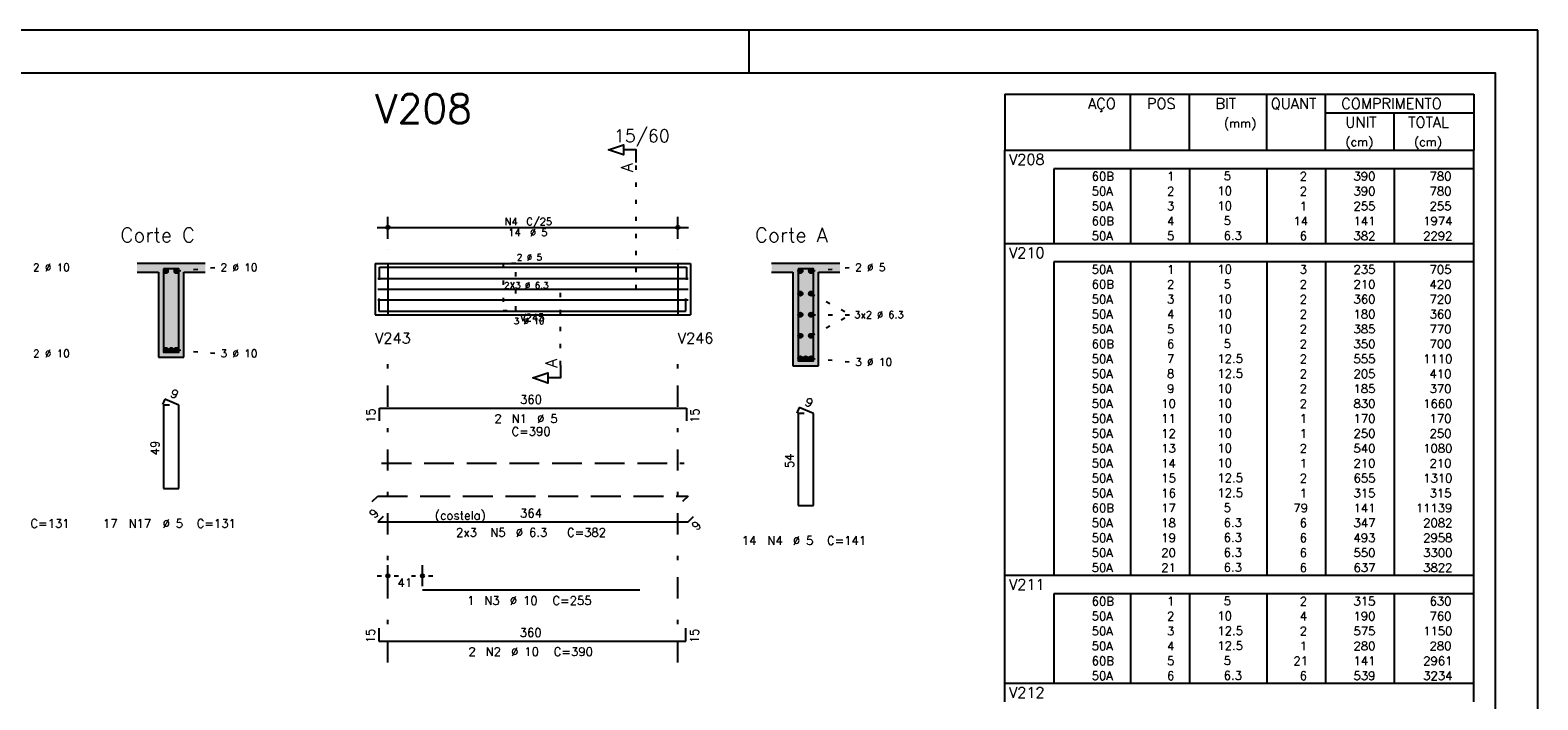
# Model space of a CAD drawing. Extents: x 0 to 84.1, y 0 to 59.4.
# Tile 6 of 6: x 48.7 to 84.1, y 43.7 to 59.4. Entities that reach past the tile are written whole.
import ezdxf

# ---------------------------------------------------------------- set-up
doc = ezdxf.new("R2010")
doc.units = 0
doc.header["$MEASUREMENT"] = 0
for name, pattern in [('ESTILO_TQS_0001', [1, 0.7, -0.3]), ('ESTILO_TQS_0002', [0.4, 0.1, -0.3]), ('ESTILO_TQS_0003', [1.5, 0.5, -0.4, 0.1, -0.5])]:
    doc.linetypes.add(name, pattern=pattern)
for name, color, linetype in [('1', 1, 'CONTINUOUS'), ('2', 2, 'CONTINUOUS'), ('4', 4, 'CONTINUOUS'), ('6', 6, 'CONTINUOUS'), ('7', 7, 'CONTINUOUS'), ('9', 9, 'CONTINUOUS')]:
    doc.layers.add(name, color=color, linetype=linetype)
doc.styles.get("Standard").update_dxf_attribs({"font": 'ROMANS.SHX'})

msp = doc.modelspace()

# ---------------------------------------------------------------- linework, layer by layer
at = {"layer": '1', "linetype": 'ESTILO_TQS_0002'}
for p, q in [((62.955, 53.32), (62.955, 56.29)), ((52.172, 53.745), (53.117, 53.83)), ((56.83, 53.92), (57.13, 53.92)), ((57.13, 53.92), (57.13, 52.72)), ((63.93, 53.92), (63.93, 52.72)), ((63.93, 53.92), (64.23, 53.92)), ((67.055, 53.745), (68, 53.83)), ((61.18, 51.535), (61.18, 53.32)), ((61.18, 53.32), (62.955, 53.32)), ((67.055, 53.215), (67.985, 52.72)), ((56.83, 52.72), (57.13, 52.72)), ((63.93, 52.72), (64.23, 52.72)), ((67.055, 52.225), (67.985, 52.72)), ((67.055, 52.72), (67.985, 52.72)), ((52.172, 51.895), (53.117, 51.81)), ((67.055, 51.695), (68, 51.61)), ((56.88, 46.59), (58.19, 46.59))]:
    msp.add_line(p, q, dxfattribs=at)
at = {"layer": '1', "linetype": 'ESTILO_TQS_0001'}
msp.add_line((56.98, 49.235), (64.08, 49.235), dxfattribs=at)
at = {"layer": '1', "linetype": 'ESTILO_TQS_0002'}
msp.add_lwpolyline([(59.83, 53.92), (59.83, 52.82), (60.13, 52.82), (60.13, 53.92), (59.83, 53.92)], dxfattribs=at)
at = {"layer": '1', "linetype": 'Continuous'}
for centre in [(51.922, 53.745), (52.172, 53.745), (66.805, 53.745), (67.055, 53.745), (66.805, 53.215), (67.055, 53.215), (66.805, 52.72), (67.055, 52.72), (66.805, 52.225), (67.055, 52.225), (51.922, 51.895), (52.047, 51.895), (52.172, 51.895), (66.805, 51.695), (66.93, 51.695), (67.055, 51.695)]:
    msp.add_circle(centre, 0.05, dxfattribs=at)
at = {"layer": '2', "linetype": 'Continuous'}
for p, q in [((84.1, 59.4), (0, 59.4)), ((65.6, 58.4), (65.6, 59.4)), ((84.1, 0), (84.1, 59.4)), ((71.6, 57.895), (71.6, 56.583)), ((71.6, 57.895), (82.6, 57.895)), ((74.55, 56.583), (74.55, 57.895)), ((75.93, 56.583), (75.93, 57.895)), ((77.74, 56.583), (77.74, 57.895)), ((79.12, 56.583), (79.12, 57.895)), ((82.6, 57.895), (82.6, 56.583)), ((79.12, 57.458), (82.6, 57.458)), ((80.73, 56.583), (80.73, 57.458)), ((71.6, 56.583), (82.6, 56.583)), ((71.6, 56.145), (71.6, 56.583)), ((71.6, 56.583), (82.6, 56.583)), ((82.6, 56.145), (82.6, 56.583)), ((71.6, 55.795), (71.6, 56.145)), ((82.6, 56.145), (72.75, 56.145)), ((72.75, 56.145), (72.75, 55.795)), ((74.55, 56.145), (74.55, 55.795)), ((75.93, 56.145), (75.93, 55.795)), ((77.74, 56.145), (77.74, 55.795)), ((79.12, 56.145), (79.12, 55.795)), ((80.73, 56.145), (80.73, 55.795)), ((82.6, 55.795), (82.6, 56.145)), ((71.6, 55.445), (71.6, 55.795)), ((72.75, 55.795), (72.75, 55.445)), ((74.55, 55.795), (74.55, 55.445)), ((75.93, 55.795), (75.93, 55.445)), ((77.74, 55.795), (77.74, 55.445)), ((79.12, 55.795), (79.12, 55.445)), ((80.73, 55.795), (80.73, 55.445)), ((82.6, 55.445), (82.6, 55.795)), ((71.6, 55.095), (71.6, 55.445)), ((72.75, 55.445), (72.75, 55.095)), ((74.55, 55.445), (74.55, 55.095)), ((75.93, 55.445), (75.93, 55.095)), ((77.74, 55.445), (77.74, 55.095)), ((79.12, 55.445), (79.12, 55.095)), ((80.73, 55.445), (80.73, 55.095)), ((82.6, 55.095), (82.6, 55.445)), ((57.13, 54.5), (57.13, 55.02)), ((63.93, 54.5), (63.93, 55.02)), ((71.6, 54.745), (71.6, 55.095)), ((72.75, 55.095), (72.75, 54.745)), ((74.55, 55.095), (74.55, 54.745)), ((75.93, 55.095), (75.93, 54.745)), ((77.74, 55.095), (77.74, 54.745)), ((79.12, 55.095), (79.12, 54.745)), ((80.73, 55.095), (80.73, 54.745)), ((82.6, 54.745), (82.6, 55.095)), ((56.88, 54.77), (64.18, 54.77)), ((71.6, 54.395), (71.6, 54.745)), ((72.75, 54.745), (72.75, 54.395)), ((74.55, 54.745), (74.55, 54.395)), ((75.93, 54.745), (75.93, 54.395)), ((77.74, 54.745), (77.74, 54.395)), ((79.12, 54.745), (79.12, 54.395)), ((80.73, 54.745), (80.73, 54.395)), ((82.6, 54.395), (82.6, 54.745)), ((57.13, 54.25), (57.13, 54.25)), ((63.93, 54.25), (63.93, 54.25)), ((71.6, 53.958), (71.6, 54.395)), ((71.6, 54.395), (82.6, 54.395)), ((82.6, 53.958), (82.6, 54.395)), ((52.847, 53.92), (51.247, 53.92)), ((56.83, 53.92), (56.83, 52.72)), ((56.83, 53.92), (56.83, 52.72)), ((56.83, 53.92), (56.83, 52.72)), ((56.83, 53.92), (57.13, 53.92)), ((57.13, 53.92), (63.93, 53.92)), ((57.13, 53.92), (57.13, 52.72)), ((63.93, 53.92), (63.93, 52.72)), ((63.93, 53.92), (63.93, 52.72)), ((63.93, 53.92), (64.23, 53.92)), ((64.23, 53.92), (64.23, 52.72)), ((64.23, 53.92), (64.23, 52.72)), ((67.73, 53.92), (66.13, 53.92)), ((71.6, 53.608), (71.6, 53.958)), ((82.6, 53.958), (72.75, 53.958)), ((72.75, 53.958), (72.75, 53.608)), ((74.55, 53.958), (74.55, 53.608)), ((75.93, 53.958), (75.93, 53.608)), ((77.74, 53.958), (77.74, 53.608)), ((79.12, 53.958), (79.12, 53.608)), ((80.73, 53.958), (80.73, 53.608)), ((82.6, 53.608), (82.6, 53.958)), ((51.247, 53.72), (51.747, 53.72)), ((51.747, 53.72), (51.747, 51.72)), ((52.347, 51.72), (52.347, 53.72)), ((52.347, 53.72), (52.847, 53.72)), ((66.13, 53.72), (66.63, 53.72)), ((66.63, 53.72), (66.63, 51.52)), ((67.23, 51.52), (67.23, 53.72)), ((67.23, 53.72), (67.73, 53.72)), ((71.6, 53.258), (71.6, 53.608)), ((72.75, 53.608), (72.75, 53.258)), ((74.55, 53.608), (74.55, 53.258)), ((75.93, 53.608), (75.93, 53.258)), ((77.74, 53.608), (77.74, 53.258)), ((79.12, 53.608), (79.12, 53.258)), ((80.73, 53.608), (80.73, 53.258)), ((82.6, 53.258), (82.6, 53.608)), ((71.6, 52.908), (71.6, 53.258)), ((72.75, 53.258), (72.75, 52.908)), ((74.55, 53.258), (74.55, 52.908)), ((75.93, 53.258), (75.93, 52.908)), ((77.74, 53.258), (77.74, 52.908)), ((79.12, 53.258), (79.12, 52.908)), ((80.73, 53.258), (80.73, 52.908)), ((82.6, 52.908), (82.6, 53.258)), ((56.83, 52.72), (57.13, 52.72)), ((57.13, 52.72), (63.93, 52.72)), ((63.93, 52.72), (64.23, 52.72)), ((71.6, 52.558), (71.6, 52.908)), ((72.75, 52.908), (72.75, 52.558)), ((74.55, 52.908), (74.55, 52.558)), ((75.93, 52.908), (75.93, 52.558)), ((77.74, 52.908), (77.74, 52.558)), ((79.12, 52.908), (79.12, 52.558)), ((80.73, 52.908), (80.73, 52.558)), ((82.6, 52.558), (82.6, 52.908)), ((71.6, 52.207), (71.6, 52.558)), ((72.75, 52.558), (72.75, 52.207)), ((74.55, 52.558), (74.55, 52.207)), ((75.93, 52.558), (75.93, 52.207)), ((77.74, 52.558), (77.74, 52.207)), ((79.12, 52.558), (79.12, 52.207)), ((80.73, 52.558), (80.73, 52.207)), ((82.6, 52.207), (82.6, 52.558)), ((71.6, 51.858), (71.6, 52.207)), ((72.75, 52.207), (72.75, 51.858)), ((74.55, 52.207), (74.55, 51.858)), ((75.93, 52.207), (75.93, 51.858)), ((77.74, 52.207), (77.74, 51.858)), ((79.12, 52.207), (79.12, 51.858)), ((80.73, 52.207), (80.73, 51.858)), ((82.6, 51.858), (82.6, 52.207)), ((51.747, 51.72), (52.347, 51.72)), ((71.6, 51.508), (71.6, 51.858)), ((72.75, 51.858), (72.75, 51.508)), ((74.55, 51.858), (74.55, 51.508)), ((75.93, 51.858), (75.93, 51.508)), ((77.74, 51.858), (77.74, 51.508)), ((79.12, 51.858), (79.12, 51.508)), ((80.73, 51.858), (80.73, 51.508)), ((82.6, 51.508), (82.6, 51.858)), ((66.63, 51.52), (67.23, 51.52)), ((71.6, 51.158), (71.6, 51.508)), ((72.75, 51.508), (72.75, 51.158)), ((74.55, 51.508), (74.55, 51.158)), ((75.93, 51.508), (75.93, 51.158)), ((77.74, 51.508), (77.74, 51.158)), ((79.12, 51.508), (79.12, 51.158)), ((80.73, 51.508), (80.73, 51.158)), ((82.6, 51.158), (82.6, 51.508)), ((71.6, 50.808), (71.6, 51.158)), ((72.75, 51.158), (72.75, 50.808)), ((74.55, 51.158), (74.55, 50.808)), ((75.93, 51.158), (75.93, 50.808)), ((77.74, 51.158), (77.74, 50.808)), ((79.12, 51.158), (79.12, 50.808)), ((80.73, 51.158), (80.73, 50.808)), ((82.6, 50.808), (82.6, 51.158)), ((71.6, 50.458), (71.6, 50.808)), ((72.75, 50.808), (72.75, 50.458)), ((74.55, 50.808), (74.55, 50.458)), ((75.93, 50.808), (75.93, 50.458)), ((77.74, 50.808), (77.74, 50.458)), ((79.12, 50.808), (79.12, 50.458)), ((80.73, 50.808), (80.73, 50.458)), ((82.6, 50.458), (82.6, 50.808)), ((71.6, 50.108), (71.6, 50.458)), ((72.75, 50.458), (72.75, 50.108)), ((74.55, 50.458), (74.55, 50.108)), ((75.93, 50.458), (75.93, 50.108)), ((77.74, 50.458), (77.74, 50.108)), ((79.12, 50.458), (79.12, 50.108)), ((80.73, 50.458), (80.73, 50.108)), ((82.6, 50.108), (82.6, 50.458)), ((71.6, 49.758), (71.6, 50.108)), ((72.75, 50.108), (72.75, 49.758)), ((74.55, 50.108), (74.55, 49.758)), ((75.93, 50.108), (75.93, 49.758)), ((77.74, 50.108), (77.74, 49.758)), ((79.12, 50.108), (79.12, 49.758)), ((80.73, 50.108), (80.73, 49.758)), ((82.6, 49.758), (82.6, 50.108)), ((71.6, 49.408), (71.6, 49.758)), ((72.75, 49.758), (72.75, 49.408)), ((74.55, 49.758), (74.55, 49.408)), ((75.93, 49.758), (75.93, 49.408)), ((77.74, 49.758), (77.74, 49.408)), ((79.12, 49.758), (79.12, 49.408)), ((80.73, 49.758), (80.73, 49.408)), ((82.6, 49.408), (82.6, 49.758)), ((71.6, 49.058), (71.6, 49.408)), ((72.75, 49.408), (72.75, 49.058)), ((74.55, 49.408), (74.55, 49.058)), ((75.93, 49.408), (75.93, 49.058)), ((77.74, 49.408), (77.74, 49.058)), ((79.12, 49.408), (79.12, 49.058)), ((80.73, 49.408), (80.73, 49.058)), ((82.6, 49.058), (82.6, 49.408)), ((71.6, 48.708), (71.6, 49.058)), ((72.75, 49.058), (72.75, 48.708)), ((74.55, 49.058), (74.55, 48.708)), ((75.93, 49.058), (75.93, 48.708)), ((77.74, 49.058), (77.74, 48.708)), ((79.12, 49.058), (79.12, 48.708)), ((80.73, 49.058), (80.73, 48.708)), ((82.6, 48.708), (82.6, 49.058)), ((71.6, 48.358), (71.6, 48.708)), ((72.75, 48.708), (72.75, 48.358)), ((74.55, 48.708), (74.55, 48.358)), ((75.93, 48.708), (75.93, 48.358)), ((77.74, 48.708), (77.74, 48.358)), ((79.12, 48.708), (79.12, 48.358)), ((80.73, 48.708), (80.73, 48.358)), ((82.6, 48.358), (82.6, 48.708)), ((71.6, 48.008), (71.6, 48.358)), ((72.75, 48.358), (72.75, 48.008)), ((74.55, 48.358), (74.55, 48.008)), ((75.93, 48.358), (75.93, 48.008)), ((77.74, 48.358), (77.74, 48.008)), ((79.12, 48.358), (79.12, 48.008)), ((80.73, 48.358), (80.73, 48.008)), ((82.6, 48.008), (82.6, 48.358)), ((71.6, 47.658), (71.6, 48.008)), ((72.75, 48.008), (72.75, 47.658)), ((74.55, 48.008), (74.55, 47.658)), ((75.93, 48.008), (75.93, 47.658)), ((77.74, 48.008), (77.74, 47.658)), ((79.12, 48.008), (79.12, 47.658)), ((80.73, 48.008), (80.73, 47.658)), ((82.6, 47.658), (82.6, 48.008)), ((71.6, 47.308), (71.6, 47.658)), ((72.75, 47.658), (72.75, 47.308)), ((74.55, 47.658), (74.55, 47.308)), ((75.93, 47.658), (75.93, 47.308)), ((77.74, 47.658), (77.74, 47.308)), ((79.12, 47.658), (79.12, 47.308)), ((80.73, 47.658), (80.73, 47.308)), ((82.6, 47.308), (82.6, 47.658)), ((71.6, 46.958), (71.6, 47.308)), ((72.75, 47.308), (72.75, 46.958)), ((74.55, 47.308), (74.55, 46.958)), ((75.93, 47.308), (75.93, 46.958)), ((77.74, 47.308), (77.74, 46.958)), ((79.12, 47.308), (79.12, 46.958)), ((80.73, 47.308), (80.73, 46.958)), ((82.6, 46.958), (82.6, 47.308)), ((57.13, 46.35), (57.13, 46.84)), ((57.94, 46.35), (57.94, 46.84)), ((71.6, 46.608), (71.6, 46.958)), ((72.75, 46.958), (72.75, 46.608)), ((74.55, 46.958), (74.55, 46.608)), ((75.93, 46.958), (75.93, 46.608)), ((77.74, 46.958), (77.74, 46.608)), ((79.12, 46.958), (79.12, 46.608)), ((80.73, 46.958), (80.73, 46.608)), ((82.6, 46.608), (82.6, 46.958)), ((71.6, 46.17), (71.6, 46.608)), ((71.6, 46.608), (82.6, 46.608)), ((82.6, 46.17), (82.6, 46.608)), ((57.13, 46.25), (57.13, 46.25)), ((57.94, 46.25), (57.94, 46.25)), ((71.6, 45.82), (71.6, 46.17)), ((82.6, 46.17), (72.75, 46.17)), ((72.75, 46.17), (72.75, 45.82)), ((74.55, 46.17), (74.55, 45.82)), ((75.93, 46.17), (75.93, 45.82)), ((77.74, 46.17), (77.74, 45.82)), ((79.12, 46.17), (79.12, 45.82)), ((80.73, 46.17), (80.73, 45.82)), ((82.6, 45.82), (82.6, 46.17)), ((71.6, 45.47), (71.6, 45.82)), ((72.75, 45.82), (72.75, 45.47)), ((74.55, 45.82), (74.55, 45.47)), ((75.93, 45.82), (75.93, 45.47)), ((77.74, 45.82), (77.74, 45.47)), ((79.12, 45.82), (79.12, 45.47)), ((80.73, 45.82), (80.73, 45.47)), ((82.6, 45.47), (82.6, 45.82)), ((71.6, 45.12), (71.6, 45.47)), ((72.75, 45.47), (72.75, 45.12)), ((74.55, 45.47), (74.55, 45.12)), ((75.93, 45.47), (75.93, 45.12)), ((77.74, 45.47), (77.74, 45.12)), ((79.12, 45.47), (79.12, 45.12)), ((80.73, 45.47), (80.73, 45.12)), ((82.6, 45.12), (82.6, 45.47)), ((71.6, 44.77), (71.6, 45.12)), ((72.75, 45.12), (72.75, 44.77)), ((74.55, 45.12), (74.55, 44.77)), ((75.93, 45.12), (75.93, 44.77)), ((77.74, 45.12), (77.74, 44.77)), ((79.12, 45.12), (79.12, 44.77)), ((80.73, 45.12), (80.73, 44.77)), ((82.6, 44.77), (82.6, 45.12)), ((71.6, 44.42), (71.6, 44.77)), ((72.75, 44.77), (72.75, 44.42)), ((74.55, 44.77), (74.55, 44.42)), ((75.93, 44.77), (75.93, 44.42)), ((77.74, 44.77), (77.74, 44.42)), ((79.12, 44.77), (79.12, 44.42)), ((80.73, 44.77), (80.73, 44.42)), ((82.6, 44.42), (82.6, 44.77)), ((71.6, 44.07), (71.6, 44.42)), ((72.75, 44.42), (72.75, 44.07)), ((74.55, 44.42), (74.55, 44.07)), ((75.93, 44.42), (75.93, 44.07)), ((77.74, 44.42), (77.74, 44.07)), ((79.12, 44.42), (79.12, 44.07)), ((80.73, 44.42), (80.73, 44.07)), ((82.6, 44.07), (82.6, 44.42)), ((71.6, 43.633), (71.6, 44.07)), ((71.6, 44.07), (82.6, 44.07)), ((82.6, 43.633), (82.6, 44.07))]:
    msp.add_line(p, q, dxfattribs=at)
at = {"layer": '2', "linetype": 'ESTILO_TQS_0003'}
for p, q in [((57.13, 44.56), (57.13, 51.62)), ((63.93, 44.56), (63.93, 51.62))]:
    msp.add_line(p, q, dxfattribs=at)
at = {"layer": '2', "linetype": 'Continuous'}
for points in [[(83.1, 1), (2.5, 1), (2.5, 58.4), (83.1, 58.4), (83.1, 1)], [(62.955, 56.29), (62.955, 56.59), (62.655, 56.59), (62.655, 56.47), (62.305, 56.59), (62.655, 56.71), (62.655, 56.59)], [(61.18, 51.535), (61.18, 51.235), (60.88, 51.235), (60.88, 51.115), (60.53, 51.235), (60.88, 51.355), (60.88, 51.235)]]:
    msp.add_lwpolyline(points, dxfattribs=at)
for centre, radius in [((57.13, 54.77), 0.0416), ((63.93, 54.77), 0.0416), ((57.13, 54.77), 0.0208), ((63.93, 54.77), 0.0208), ((57.13, 46.59), 0.04), ((57.13, 46.59), 0.02), ((57.94, 46.59), 0.04), ((57.94, 46.59), 0.02)]:
    msp.add_circle(centre, radius, dxfattribs=at)
at = {"layer": '4', "linetype": 'Continuous'}
for p, q in [((56.93, 53.54), (56.93, 53.84)), ((56.93, 53.84), (64.13, 53.84)), ((64.13, 53.84), (64.13, 53.54)), ((56.89, 53.568), (64.17, 53.568)), ((56.89, 53.32), (64.17, 53.32)), ((56.89, 53.072), (64.17, 53.072)), ((56.92, 53.1), (56.92, 52.8)), ((64.12, 52.8), (64.12, 53.1)), ((56.92, 52.8), (64.12, 52.8)), ((57.94, 52.8), (63.04, 52.8))]:
    msp.add_line(p, q, dxfattribs=at)
for points in [[(51.867, 53.8), (51.867, 51.84), (52.227, 51.84), (52.227, 53.8), (51.867, 53.8)], [(66.75, 53.8), (66.75, 51.64), (67.11, 51.64), (67.11, 53.8), (66.75, 53.8)]]:
    msp.add_lwpolyline(points, dxfattribs=at)
at = {"layer": '6', "linetype": 'Continuous'}
for p, q in [((51.895, 50.74), (51.84, 50.611)), ((52.007, 50.6), (51.867, 50.6)), ((51.867, 50.6), (51.867, 48.64)), ((52.227, 50.6), (51.895, 50.74)), ((52.227, 48.64), (52.227, 50.6)), ((56.93, 50.23), (56.93, 50.53)), ((56.93, 50.53), (64.13, 50.53)), ((64.13, 50.53), (64.13, 50.23)), ((66.778, 50.54), (66.724, 50.411)), ((66.89, 50.4), (66.75, 50.4)), ((66.75, 50.4), (66.75, 48.24)), ((67.11, 50.4), (66.778, 50.54)), ((67.11, 48.24), (67.11, 50.4)), ((51.867, 48.64), (52.227, 48.64)), ((66.75, 48.24), (67.11, 48.24)), ((57.017, 47.987), (56.89, 47.86)), ((56.89, 47.86), (64.17, 47.86)), ((64.17, 47.86), (64.298, 47.987)), ((57.94, 46.26), (63.04, 46.26)), ((56.92, 45.36), (56.92, 45.06)), ((64.12, 45.06), (64.12, 45.36)), ((56.92, 45.06), (64.12, 45.06))]:
    msp.add_line(p, q, dxfattribs=at)
at = {"layer": '6', "linetype": 'ESTILO_TQS_0001'}
for p, q in [((56.763, 48.333), (56.89, 48.46)), ((56.89, 48.46), (64.17, 48.46)), ((64.17, 48.46), (64.043, 48.333))]:
    msp.add_line(p, q, dxfattribs=at)
at = {"layer": '9', "linetype": 'Continuous'}
for points in [[(51.247, 53.92), (51.247, 53.72), (51.747, 53.72)], [(51.247, 53.92), (51.747, 53.72), (52.847, 53.92)], [(51.747, 53.72), (52.347, 53.72), (52.847, 53.92)], [(51.972, 53.745), (51.897, 53.788), (51.875, 53.762)], [(51.972, 53.745), (51.875, 53.762), (51.875, 53.728)], [(51.972, 53.745), (51.93, 53.794), (51.897, 53.788)], [(51.972, 53.745), (51.96, 53.777), (51.93, 53.794)], [(52.222, 53.745), (52.147, 53.788), (52.125, 53.762)], [(52.222, 53.745), (52.125, 53.762), (52.125, 53.728)], [(52.222, 53.745), (52.18, 53.794), (52.147, 53.788)], [(52.222, 53.745), (52.21, 53.777), (52.18, 53.794)], [(52.347, 53.72), (52.847, 53.72), (52.847, 53.92)], [(66.13, 53.92), (66.13, 53.72), (66.63, 53.72)], [(66.13, 53.92), (66.63, 53.72), (67.73, 53.92)], [(66.63, 53.72), (67.23, 53.72), (67.73, 53.92)], [(66.855, 53.745), (66.78, 53.788), (66.758, 53.762)], [(66.855, 53.745), (66.758, 53.762), (66.758, 53.728)], [(66.855, 53.745), (66.814, 53.794), (66.78, 53.788)], [(66.855, 53.745), (66.843, 53.777), (66.814, 53.794)], [(67.105, 53.745), (67.03, 53.788), (67.008, 53.762)], [(67.105, 53.745), (67.008, 53.762), (67.008, 53.728)], [(67.105, 53.745), (67.064, 53.794), (67.03, 53.788)], [(67.105, 53.745), (67.093, 53.777), (67.064, 53.794)], [(67.23, 53.72), (67.73, 53.72), (67.73, 53.92)], [(51.747, 51.72), (52.347, 51.72), (51.747, 53.72)], [(52.347, 51.72), (52.347, 53.72), (51.747, 53.72)], [(51.972, 53.745), (51.875, 53.728), (51.897, 53.702)], [(51.972, 53.745), (51.897, 53.702), (51.93, 53.696)], [(51.972, 53.745), (51.93, 53.696), (51.96, 53.713)], [(51.972, 53.745), (51.96, 53.713), (51.972, 53.745)], [(52.222, 53.745), (52.125, 53.728), (52.147, 53.702)], [(52.222, 53.745), (52.147, 53.702), (52.18, 53.696)], [(52.222, 53.745), (52.18, 53.696), (52.21, 53.713)], [(52.222, 53.745), (52.21, 53.713), (52.222, 53.745)], [(66.63, 51.52), (67.23, 51.52), (66.63, 53.72)], [(67.23, 51.52), (67.23, 53.72), (66.63, 53.72)], [(66.855, 53.745), (66.758, 53.728), (66.78, 53.702)], [(66.855, 53.745), (66.78, 53.702), (66.814, 53.696)], [(66.855, 53.745), (66.814, 53.696), (66.843, 53.713)], [(66.855, 53.745), (66.843, 53.713), (66.855, 53.745)], [(67.105, 53.745), (67.008, 53.728), (67.03, 53.702)], [(67.105, 53.745), (67.03, 53.702), (67.064, 53.696)], [(67.105, 53.745), (67.064, 53.696), (67.093, 53.713)], [(67.105, 53.745), (67.093, 53.713), (67.105, 53.745)], [(66.855, 53.215), (66.78, 53.259), (66.758, 53.233)], [(66.855, 53.215), (66.758, 53.233), (66.758, 53.198)], [(66.855, 53.215), (66.758, 53.198), (66.78, 53.172)], [(66.855, 53.215), (66.814, 53.265), (66.78, 53.259)], [(66.855, 53.215), (66.78, 53.172), (66.814, 53.166)], [(66.855, 53.215), (66.843, 53.248), (66.814, 53.265)], [(66.855, 53.215), (66.814, 53.166), (66.843, 53.183)], [(66.855, 53.215), (66.843, 53.183), (66.855, 53.215)], [(67.105, 53.215), (67.03, 53.259), (67.008, 53.233)], [(67.105, 53.215), (67.008, 53.233), (67.008, 53.198)], [(67.105, 53.215), (67.008, 53.198), (67.03, 53.172)], [(67.105, 53.215), (67.064, 53.265), (67.03, 53.259)], [(67.105, 53.215), (67.03, 53.172), (67.064, 53.166)], [(67.105, 53.215), (67.093, 53.248), (67.064, 53.265)], [(67.105, 53.215), (67.064, 53.166), (67.093, 53.183)], [(67.105, 53.215), (67.093, 53.183), (67.105, 53.215)], [(66.855, 52.72), (66.78, 52.763), (66.758, 52.737)], [(66.855, 52.72), (66.758, 52.737), (66.758, 52.703)], [(66.855, 52.72), (66.758, 52.703), (66.78, 52.677)], [(66.855, 52.72), (66.814, 52.769), (66.78, 52.763)], [(66.855, 52.72), (66.78, 52.677), (66.814, 52.671)], [(66.855, 52.72), (66.843, 52.752), (66.814, 52.769)], [(66.855, 52.72), (66.814, 52.671), (66.843, 52.688)], [(66.855, 52.72), (66.843, 52.688), (66.855, 52.72)], [(67.105, 52.72), (67.03, 52.763), (67.008, 52.737)], [(67.105, 52.72), (67.008, 52.737), (67.008, 52.703)], [(67.105, 52.72), (67.008, 52.703), (67.03, 52.677)], [(67.105, 52.72), (67.064, 52.769), (67.03, 52.763)], [(67.105, 52.72), (67.03, 52.677), (67.064, 52.671)], [(67.105, 52.72), (67.093, 52.752), (67.064, 52.769)], [(67.105, 52.72), (67.064, 52.671), (67.093, 52.688)], [(67.105, 52.72), (67.093, 52.688), (67.105, 52.72)], [(66.855, 52.225), (66.78, 52.268), (66.758, 52.242)], [(66.855, 52.225), (66.758, 52.242), (66.758, 52.207)], [(66.855, 52.225), (66.758, 52.207), (66.78, 52.181)], [(66.855, 52.225), (66.814, 52.274), (66.78, 52.268)], [(66.855, 52.225), (66.78, 52.181), (66.814, 52.175)], [(66.855, 52.225), (66.843, 52.257), (66.814, 52.274)], [(66.855, 52.225), (66.814, 52.175), (66.843, 52.192)], [(66.855, 52.225), (66.843, 52.192), (66.855, 52.225)], [(67.105, 52.225), (67.03, 52.268), (67.008, 52.242)], [(67.105, 52.225), (67.008, 52.242), (67.008, 52.207)], [(67.105, 52.225), (67.008, 52.207), (67.03, 52.181)], [(67.105, 52.225), (67.064, 52.274), (67.03, 52.268)], [(67.105, 52.225), (67.03, 52.181), (67.064, 52.175)], [(67.105, 52.225), (67.093, 52.257), (67.064, 52.274)], [(67.105, 52.225), (67.064, 52.175), (67.093, 52.192)], [(67.105, 52.225), (67.093, 52.192), (67.105, 52.225)], [(51.972, 51.895), (51.897, 51.938), (51.875, 51.912)], [(51.972, 51.895), (51.875, 51.912), (51.875, 51.878)], [(51.972, 51.895), (51.875, 51.878), (51.897, 51.852)], [(51.972, 51.895), (51.93, 51.944), (51.897, 51.938)], [(51.972, 51.895), (51.897, 51.852), (51.93, 51.846)], [(51.972, 51.895), (51.96, 51.927), (51.93, 51.944)], [(51.972, 51.895), (51.93, 51.846), (51.96, 51.863)], [(51.972, 51.895), (51.96, 51.863), (51.972, 51.895)], [(52.097, 51.895), (52.022, 51.938), (52, 51.912)], [(52.097, 51.895), (52, 51.912), (52, 51.878)], [(52.097, 51.895), (52, 51.878), (52.022, 51.852)], [(52.097, 51.895), (52.055, 51.944), (52.022, 51.938)], [(52.097, 51.895), (52.022, 51.852), (52.055, 51.846)], [(52.097, 51.895), (52.085, 51.927), (52.055, 51.944)], [(52.097, 51.895), (52.055, 51.846), (52.085, 51.863)], [(52.097, 51.895), (52.085, 51.863), (52.097, 51.895)], [(52.222, 51.895), (52.147, 51.938), (52.125, 51.912)], [(52.222, 51.895), (52.125, 51.912), (52.125, 51.878)], [(52.222, 51.895), (52.125, 51.878), (52.147, 51.852)], [(52.222, 51.895), (52.18, 51.944), (52.147, 51.938)], [(52.222, 51.895), (52.147, 51.852), (52.18, 51.846)], [(52.222, 51.895), (52.21, 51.927), (52.18, 51.944)], [(52.222, 51.895), (52.18, 51.846), (52.21, 51.863)], [(52.222, 51.895), (52.21, 51.863), (52.222, 51.895)], [(66.855, 51.695), (66.78, 51.738), (66.758, 51.712)], [(66.855, 51.695), (66.758, 51.712), (66.758, 51.678)], [(66.855, 51.695), (66.758, 51.678), (66.78, 51.652)], [(66.855, 51.695), (66.814, 51.744), (66.78, 51.738)], [(66.855, 51.695), (66.78, 51.652), (66.814, 51.646)], [(66.855, 51.695), (66.843, 51.727), (66.814, 51.744)], [(66.855, 51.695), (66.814, 51.646), (66.843, 51.663)], [(66.855, 51.695), (66.843, 51.663), (66.855, 51.695)], [(66.98, 51.695), (66.905, 51.738), (66.883, 51.712)], [(66.98, 51.695), (66.883, 51.712), (66.883, 51.678)], [(66.98, 51.695), (66.883, 51.678), (66.905, 51.652)], [(66.98, 51.695), (66.939, 51.744), (66.905, 51.738)], [(66.98, 51.695), (66.905, 51.652), (66.939, 51.646)], [(66.98, 51.695), (66.968, 51.727), (66.939, 51.744)], [(66.98, 51.695), (66.939, 51.646), (66.968, 51.663)], [(66.98, 51.695), (66.968, 51.663), (66.98, 51.695)], [(67.105, 51.695), (67.03, 51.738), (67.008, 51.712)], [(67.105, 51.695), (67.008, 51.712), (67.008, 51.678)], [(67.105, 51.695), (67.008, 51.678), (67.03, 51.652)], [(67.105, 51.695), (67.064, 51.744), (67.03, 51.738)], [(67.105, 51.695), (67.03, 51.652), (67.064, 51.646)], [(67.105, 51.695), (67.093, 51.727), (67.064, 51.744)], [(67.105, 51.695), (67.064, 51.646), (67.093, 51.663)], [(67.105, 51.695), (67.093, 51.663), (67.105, 51.695)]]:
    msp.add_solid(points, dxfattribs=at)

# ---------------------------------------------------------------- texts
at = {"layer": '2', "linetype": 'Continuous'}
for s, height, p in [('AÇO', 0.25, (73.55, 57.551)), ('POS', 0.25, (74.93, 57.551)), ('BIT', 0.25, (76.54, 57.551)), ('QUANT', 0.25, (77.836, 57.551)), ('COMPRIMENTO', 0.25, (79.489, 57.551)), ('(mm)', 0.2, (76.74, 57.114)), ('UNIT', 0.25, (79.587, 57.114)), ('TOTAL', 0.25, (81.059, 57.114)), ('15/60', 0.3, (62.43, 56.77)), ('(cm)', 0.2, (79.587, 56.676)), ('(cm)', 0.2, (81.197, 56.676)), ('V208', 0.25, (71.696, 56.239)), ('     60B', 0.2, (72.89, 55.87)), ('  1', 0.2, (75.13, 55.87)), ('    5  ', 0.2, (76.137, 55.876)), ('    2', 0.2, (77.92, 55.87)), ('   390', 0.2, (79.33, 55.87)), ('    780', 0.2, (80.964, 55.87)), ('     50A', 0.2, (72.89, 55.52)), ('  2', 0.2, (75.13, 55.52)), ('   10  ', 0.2, (76.137, 55.526)), ('    2', 0.2, (77.92, 55.52)), ('   390', 0.2, (79.33, 55.52)), ('    780', 0.2, (80.964, 55.52)), ('     50A', 0.2, (72.89, 55.17)), ('  3', 0.2, (75.13, 55.17)), ('   10  ', 0.2, (76.137, 55.176)), ('    1', 0.2, (77.92, 55.17)), ('   255', 0.2, (79.33, 55.17)), ('    255', 0.2, (80.964, 55.17)), ('N4', 0.17, (59.867, 54.821)), ('C/25', 0.17, (60.377, 54.821)), ('     60B', 0.2, (72.89, 54.82)), ('  4', 0.2, (75.13, 54.82)), ('    5  ', 0.2, (76.137, 54.826)), ('   14', 0.2, (77.92, 54.82)), ('   141', 0.2, (79.33, 54.82)), ('   1974', 0.2, (80.964, 54.82)), ('Corte C', 0.34, (50.857, 54.42)), ('14', 0.17, (59.952, 54.566)), ('%%c 5', 0.17, (60.462, 54.566)), ('Corte A', 0.34, (65.74, 54.42)), ('     50A', 0.2, (72.89, 54.47)), ('  5', 0.2, (75.13, 54.47)), ('    6.3', 0.2, (76.137, 54.476)), ('    6', 0.2, (77.92, 54.47)), ('   382', 0.2, (79.33, 54.47)), ('   2292', 0.2, (80.964, 54.47)), ('2 %%c 5', 0.15, (60.155, 53.995)), ('V210', 0.25, (71.696, 54.051)), ('2 %%c 10', 0.18, (48.807, 53.74)), ('2 %%c 10', 0.18, (53.207, 53.74)), ('2 %%c 5', 0.18, (68.09, 53.74)), ('     50A', 0.2, (72.89, 53.683)), ('  1', 0.2, (75.13, 53.683)), ('   10  ', 0.2, (76.137, 53.689)), ('    3', 0.2, (77.92, 53.683)), ('   235', 0.2, (79.33, 53.683)), ('    705', 0.2, (80.964, 53.683)), ('2X3 %%c 6.3', 0.15, (59.855, 53.335)), ('     60B', 0.2, (72.89, 53.333)), ('  2', 0.2, (75.13, 53.333)), ('    5  ', 0.2, (76.137, 53.339)), ('    2', 0.2, (77.92, 53.333)), ('   210', 0.2, (79.33, 53.333)), ('    420', 0.2, (80.964, 53.333)), ('     50A', 0.2, (72.89, 52.983)), ('  3', 0.2, (75.13, 52.983)), ('   10  ', 0.2, (76.137, 52.989)), ('    2', 0.2, (77.92, 52.983)), ('   360', 0.2, (79.33, 52.983)), ('    720', 0.2, (80.964, 52.983)), ('V245', 0.17, (60.23, 52.57)), ('3x2 %%c 6.3', 0.17, (68.07, 52.635)), ('     50A', 0.2, (72.89, 52.633)), ('  4', 0.2, (75.13, 52.633)), ('   10  ', 0.2, (76.137, 52.639)), ('    2', 0.2, (77.92, 52.633)), ('   180', 0.2, (79.33, 52.633)), ('    360', 0.2, (80.964, 52.633)), ('3 %%c 10', 0.15, (60.08, 52.495)), ('     50A', 0.2, (72.89, 52.283)), ('  5', 0.2, (75.13, 52.283)), ('   10  ', 0.2, (76.137, 52.289)), ('    2', 0.2, (77.92, 52.283)), ('   385', 0.2, (79.33, 52.283)), ('    770', 0.2, (80.964, 52.283)), ('V243', 0.25, (56.83, 52.045)), ('V246', 0.25, (63.93, 52.045)), ('     60B', 0.2, (72.89, 51.933)), ('  6', 0.2, (75.13, 51.933)), ('    5  ', 0.2, (76.137, 51.939)), ('    2', 0.2, (77.92, 51.933)), ('   350', 0.2, (79.33, 51.933)), ('    700', 0.2, (80.964, 51.933)), ('2 %%c 10', 0.18, (48.807, 51.72)), ('3 %%c 10', 0.18, (53.207, 51.72)), ('3 %%c 10', 0.18, (68.09, 51.52)), ('     50A', 0.2, (72.89, 51.583)), ('  7', 0.2, (75.13, 51.583)), ('   12.5', 0.2, (76.137, 51.589)), ('    2', 0.2, (77.92, 51.583)), ('   555', 0.2, (79.33, 51.583)), ('   1110', 0.2, (80.964, 51.583)), ('     50A', 0.2, (72.89, 51.233)), ('  8', 0.2, (75.13, 51.233)), ('   12.5', 0.2, (76.137, 51.239)), ('    2', 0.2, (77.92, 51.233)), ('   205', 0.2, (79.33, 51.233)), ('    410', 0.2, (80.964, 51.233)), ('     50A', 0.2, (72.89, 50.883)), ('  9', 0.2, (75.13, 50.883)), ('   10  ', 0.2, (76.137, 50.889)), ('    2', 0.2, (77.92, 50.883)), ('   185', 0.2, (79.33, 50.883)), ('    370', 0.2, (80.964, 50.883)), ('360', 0.2, (60.23, 50.63)), ('     50A', 0.2, (72.89, 50.533)), (' 10', 0.2, (75.13, 50.533)), ('   10  ', 0.2, (76.137, 50.539)), ('    2', 0.2, (77.92, 50.533)), ('   830', 0.2, (79.33, 50.533)), ('   1660', 0.2, (80.964, 50.533)), ('2', 0.2, (59.63, 50.18)), ('N1', 0.2, (60.03, 50.18)), ('%%c 5', 0.2, (60.63, 50.18)), ('     50A', 0.2, (72.89, 50.183)), (' 11', 0.2, (75.13, 50.183)), ('   10  ', 0.2, (76.137, 50.189)), ('    1', 0.2, (77.92, 50.183)), ('   170', 0.2, (79.33, 50.183)), ('    170', 0.2, (80.964, 50.183)), ('C=390', 0.2, (60.03, 49.88)), ('     50A', 0.2, (72.89, 49.833)), (' 12', 0.2, (75.13, 49.833)), ('   10  ', 0.2, (76.137, 49.839)), ('    1', 0.2, (77.92, 49.833)), ('   250', 0.2, (79.33, 49.833)), ('    250', 0.2, (80.964, 49.833)), ('     50A', 0.2, (72.89, 49.483)), (' 13', 0.2, (75.13, 49.483)), ('   10  ', 0.2, (76.137, 49.489)), ('    2', 0.2, (77.92, 49.483)), ('   540', 0.2, (79.33, 49.483)), ('   1080', 0.2, (80.964, 49.483)), ('     50A', 0.2, (72.89, 49.133)), (' 14', 0.2, (75.13, 49.133)), ('   10  ', 0.2, (76.137, 49.139)), ('    1', 0.2, (77.92, 49.133)), ('   210', 0.2, (79.33, 49.133)), ('    210', 0.2, (80.964, 49.133)), ('     50A', 0.2, (72.89, 48.783)), (' 15', 0.2, (75.13, 48.783)), ('   12.5', 0.2, (76.137, 48.789)), ('    2', 0.2, (77.92, 48.783)), ('   655', 0.2, (79.33, 48.783)), ('   1310', 0.2, (80.964, 48.783)), ('     50A', 0.2, (72.89, 48.433)), (' 16', 0.2, (75.13, 48.433)), ('   12.5', 0.2, (76.137, 48.439)), ('    1', 0.2, (77.92, 48.433)), ('   315', 0.2, (79.33, 48.433)), ('    315', 0.2, (80.964, 48.433)), ('(costela)', 0.2, (58.23, 47.91)), ('364', 0.2, (60.23, 47.96)), ('     60B', 0.2, (72.89, 48.083)), (' 17', 0.2, (75.13, 48.083)), ('    5  ', 0.2, (76.137, 48.089)), ('   79', 0.2, (77.92, 48.083)), ('   141', 0.2, (79.33, 48.083)), ('  11139', 0.2, (80.964, 48.083)), ('C=131', 0.2, (48.747, 47.72)), ('17', 0.2, (50.447, 47.72)), ('N17', 0.2, (51.047, 47.72)), ('%%c 5', 0.2, (51.847, 47.72)), ('C=131', 0.2, (52.647, 47.72)), ('     50A', 0.2, (72.89, 47.733)), (' 18', 0.2, (75.13, 47.733)), ('    6.3', 0.2, (76.137, 47.739)), ('    6', 0.2, (77.92, 47.733)), ('   347', 0.2, (79.33, 47.733)), ('   2082', 0.2, (80.964, 47.733)), ('2x3', 0.2, (58.73, 47.51)), ('N5', 0.2, (59.53, 47.51)), ('%%c 6.3', 0.2, (60.13, 47.51)), ('C=382', 0.2, (61.33, 47.51)), ('14', 0.2, (65.43, 47.32)), ('N4', 0.2, (66.03, 47.32)), ('%%c 5', 0.2, (66.63, 47.32)), ('C=141', 0.2, (67.43, 47.32)), ('     50A', 0.2, (72.89, 47.383)), (' 19', 0.2, (75.13, 47.383)), ('    6.3', 0.2, (76.137, 47.389)), ('    6', 0.2, (77.92, 47.383)), ('   493', 0.2, (79.33, 47.383)), ('   2958', 0.2, (80.964, 47.383)), ('     50A', 0.2, (72.89, 47.033)), (' 20', 0.2, (75.13, 47.033)), ('    6.3', 0.2, (76.137, 47.039)), ('    6', 0.2, (77.92, 47.033)), ('   550', 0.2, (79.33, 47.033)), ('   3300', 0.2, (80.964, 47.033)), ('     50A', 0.2, (72.89, 46.683)), (' 21', 0.2, (75.13, 46.683)), ('    6.3', 0.2, (76.137, 46.689)), ('    6', 0.2, (77.92, 46.683)), ('   637', 0.2, (79.33, 46.683)), ('   3822', 0.2, (80.964, 46.683)), ('41', 0.2, (57.355, 46.33)), ('V211', 0.25, (71.696, 46.264)), ('1', 0.2, (58.99, 45.91)), ('N3', 0.2, (59.39, 45.91)), ('%%c 10', 0.2, (59.99, 45.91)), ('C=255', 0.2, (60.99, 45.91)), ('     60B', 0.2, (72.89, 45.895)), ('  1', 0.2, (75.13, 45.895)), ('    5  ', 0.2, (76.137, 45.901)), ('    2', 0.2, (77.92, 45.895)), ('   315', 0.2, (79.33, 45.895)), ('    630', 0.2, (80.964, 45.895)), ('     50A', 0.2, (72.89, 45.545)), ('  2', 0.2, (75.13, 45.545)), ('   10  ', 0.2, (76.137, 45.551)), ('    4', 0.2, (77.92, 45.545)), ('   190', 0.2, (79.33, 45.545)), ('    760', 0.2, (80.964, 45.545)), ('360', 0.2, (60.22, 45.16)), ('     50A', 0.2, (72.89, 45.195)), ('  3', 0.2, (75.13, 45.195)), ('   12.5', 0.2, (76.137, 45.201)), ('    2', 0.2, (77.92, 45.195)), ('   575', 0.2, (79.33, 45.195)), ('   1150', 0.2, (80.964, 45.195)), ('2', 0.2, (59.02, 44.71)), ('N2', 0.2, (59.42, 44.71)), ('%%c 10', 0.2, (60.02, 44.71)), ('C=390', 0.2, (61.02, 44.71)), ('     50A', 0.2, (72.89, 44.845)), ('  4', 0.2, (75.13, 44.845)), ('   12.5', 0.2, (76.137, 44.851)), ('    1', 0.2, (77.92, 44.845)), ('   280', 0.2, (79.33, 44.845)), ('    280', 0.2, (80.964, 44.845)), ('     60B', 0.2, (72.89, 44.495)), ('  5', 0.2, (75.13, 44.495)), ('    5  ', 0.2, (76.137, 44.501)), ('   21', 0.2, (77.92, 44.495)), ('   141', 0.2, (79.33, 44.495)), ('   2961', 0.2, (80.964, 44.495)), ('     50A', 0.2, (72.89, 44.145)), ('  6', 0.2, (75.13, 44.145)), ('    6.3', 0.2, (76.137, 44.151)), ('    6', 0.2, (77.92, 44.145)), ('   539', 0.2, (79.33, 44.145)), ('   3234', 0.2, (80.964, 44.145)), ('V212', 0.25, (71.696, 43.726))]:
    msp.add_text(s, height=height, dxfattribs=at).set_placement(p)
for s, height, rotation, p in [('A', 0.272, 90, (62.873, 56.072)), ('A', 0.272, 90, (61.098, 51.481)), ('9', 0.2, 337.1146, (52.008, 50.801)), ('9', 0.2, 337.1146, (66.891, 50.601)), ('15', 0.2, 90, (56.83, 50.18)), ('15', 0.2, 90, (64.43, 50.18)), ('49', 0.2, 90, (51.767, 49.42)), ('54', 0.2, 90, (66.65, 49.12)), ('9', 0.2, 45, (56.812, 47.924)), ('9', 0.2, 45, (64.375, 47.641)), ('15', 0.2, 90, (56.82, 45.01)), ('15', 0.2, 90, (64.42, 45.01))]:
    msp.add_text(s, height=height, rotation=rotation, dxfattribs=at).set_placement(p)
at = {"layer": '7', "linetype": 'Continuous'}
msp.add_text('V208', height=0.68, dxfattribs=at).set_placement((56.83, 57.22))

doc.saveas('drawing.dxf')
